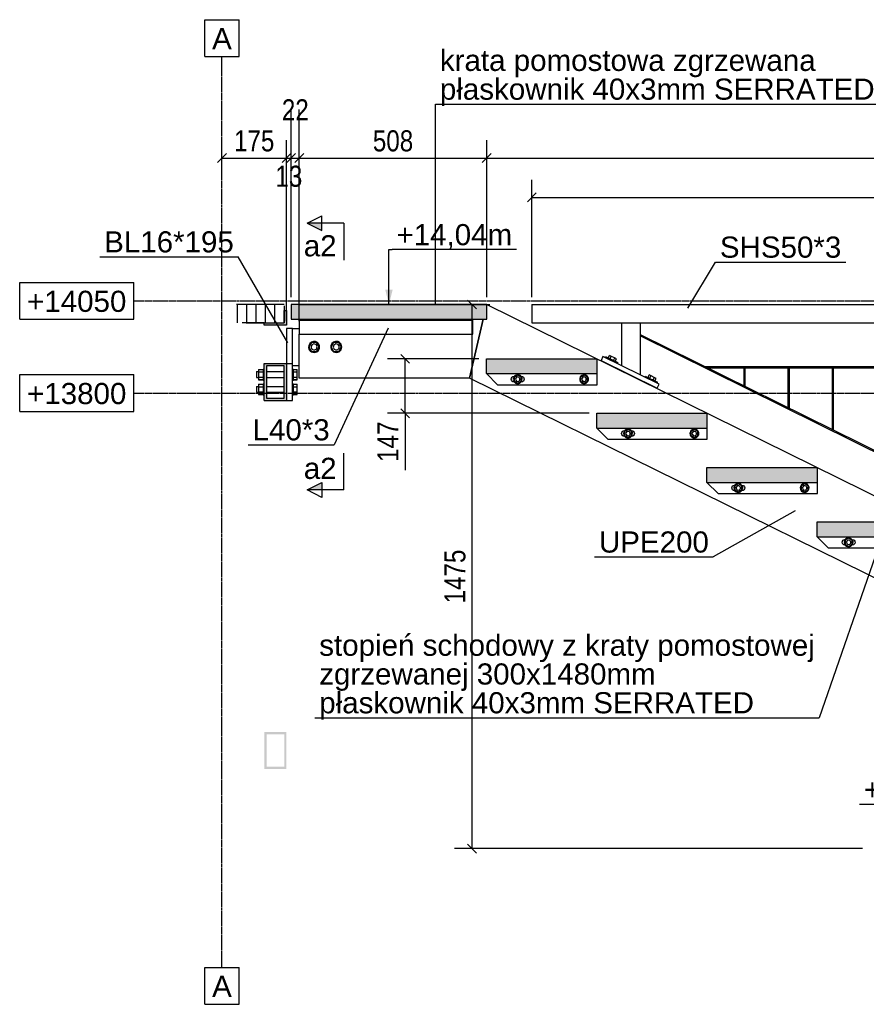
# Model space of a CAD drawing. Header units: millimetres. Extents: x 60 to 119230, y 44 to 9810.
# Tile 26 of 33: x 73754 to 76050, y 122 to 2792. Entities that reach past the tile are written whole.
import ezdxf

# ---------------------------------------------------------------- set-up
doc = ezdxf.new("R2010")
doc.units = ezdxf.units.MM
doc.linetypes.add('DXK_LINE_DOT3', pattern=[5.9187, 2.979, -0.9799, 0.9799, -0.9799])
doc.styles.add('Arial', font='ARIAL.TTF', dxfattribs={"height": 0.2})
doc.styles.add('Arial Narrow', font='ARIALN.TTF', dxfattribs={"height": 0.2})

# ---------------------------------------------------------------- blocks, each defined once
blk = doc.blocks.new('Part-28509 - 28433')
h = blk.add_hatch(color=7)
h.paths.add_polyline_path([(74477.7, 860.5), (74417.7, 860.5), (74417.7, 760.5), (74477.7, 760.5)])
h.paths.add_polyline_path([(74423.7, 766.5), (74423.7, 854.5), (74471.7, 854.5), (74471.7, 766.5)])
blk = doc.blocks.new('Part-28440 - 28433')
at = {"color": 7}
for p, q in [((74493.7, 1954.4), (74512.6, 1954.4)), ((74493.7, 1854.4), (74512.6, 1854.4))]:
    blk.add_line(p, q, dxfattribs=at)
blk = doc.blocks.new('Part-28520 - 28433')
at = {"color": 7}
for p, q in [((75020.6, 2019.4), (77712.2, 692.7)), ((74974, 1819.4), (75011.3, 1979.4)), ((77512.2, 568.3), (74974, 1819.4)), ((77599.6, 622.7), (77512.2, 568.3))]:
    blk.add_line(p, q, dxfattribs=at)
blk = doc.blocks.new('Part-28436 - 28433')
h = blk.add_hatch(color=6)
h.paths.add_polyline_path([(74477.7, 1859.5), (74417.7, 1859.5), (74417.7, 1759.5), (74477.7, 1759.5)])
h.paths.add_polyline_path([(74423.7, 1765.5), (74423.7, 1853.5), (74471.7, 1853.5), (74471.7, 1765.5)])
at = {"color": 7}
for p, q in [((74417.7, 1859.5), (74477.7, 1859.5)), ((74417.7, 1759.5), (74417.7, 1859.5)), ((74471.7, 1853.5), (74423.7, 1853.5)), ((74423.7, 1853.5), (74423.7, 1765.5)), ((74471.7, 1765.5), (74471.7, 1853.5)), ((74477.7, 1859.5), (74477.7, 1759.5)), ((74423.7, 1765.5), (74471.7, 1765.5)), ((74417.7, 1759.5), (74477.7, 1759.5))]:
    blk.add_line(p, q, dxfattribs=at)
blk = doc.blocks.new('Part-28437 - 28433')
blk.add_hatch(color=6).paths.add_polyline_path([(75020.6, 2019.4), (74490.6, 2019.4), (74490.6, 1979.4), (75020.6, 1979.4)])
at = {"color": 7}
for p, q in [((75020.6, 2019.4), (74490.6, 2019.4)), ((74490.6, 2019.4), (74490.6, 1979.4)), ((75020.6, 1979.4), (75020.6, 2019.4)), ((74490.6, 1979.4), (75020.6, 1979.4))]:
    blk.add_line(p, q, dxfattribs=at)
blk = doc.blocks.new('Part-28438 - 28433')
at = {"color": 7}
for p, q in [((74512.6, 1979.4), (74512.6, 1939.4)), ((74982.6, 1976.4), (74512.6, 1976.4)), ((74982.6, 1939.4), (74982.6, 1979.4)), ((74512.6, 1939.4), (74982.6, 1939.4))]:
    blk.add_line(p, q, dxfattribs=at)
blk = doc.blocks.new('Part-28439 - 28433')
blk.add_hatch(color=6).paths.add_polyline_path([(74477.7, 2003.4), (74471.7, 2003.4), (74471.7, 1969.4), (74417.7, 1969.4), (74417.7, 1963.4), (74477.7, 1963.4)])
at = {"color": 7}
for p, q in [((74471.7, 2003.4), (74477.7, 2003.4)), ((74471.7, 1969.4), (74471.7, 2003.4)), ((74477.7, 2003.4), (74477.7, 1963.4)), ((74417.7, 1963.4), (74417.7, 1969.4)), ((74417.7, 1969.4), (74471.7, 1969.4)), ((74477.7, 1963.4), (74417.7, 1963.4))]:
    blk.add_line(p, q, dxfattribs=at)
blk = doc.blocks.new('Part-28441 - 28433')
at = {"color": 7}
for p, q in [((74493.7, 1954.5), (74477.7, 1954.5)), ((74477.7, 1954.5), (74477.7, 1859.5)), ((74493.7, 1759.5), (74493.7, 1954.5)), ((74477.7, 1859.5), (74493.7, 1859.5)), ((74477.7, 1759.5), (74493.7, 1759.5))]:
    blk.add_line(p, q, dxfattribs=at)
blk = doc.blocks.new('Part-28506 - 28433')
at = {"color": 7}
for p, q in [((75387.2, 1853.2), (75387.2, 1969.4)), ((75387.2, 1969.4), (75437.2, 1969.4)), ((75437.2, 1828.6), (75437.2, 1969.4))]:
    blk.add_line(p, q, dxfattribs=at)
blk = doc.blocks.new('Bolt-28442 - 28433')
at = {"color": 7}
for p, q in [((74401.7, 1843.4), (74401.7, 1822.6)), ((74401.7, 1843.4), (74414.7, 1843.4)), ((74414.7, 1844.5), (74414.7, 1842.5)), ((74414.7, 1844.5), (74417.7, 1844.5)), ((74414.7, 1842.5), (74414.7, 1814.5)), ((74493.7, 1844.5), (74496.7, 1844.5)), ((74496.7, 1816.6), (74496.7, 1844.5)), ((74496.7, 1843.4), (74506.7, 1843.4)), ((74506.7, 1822.6), (74506.7, 1843.4)), ((74396.7, 1837.5), (74396.7, 1821.5)), ((74396.7, 1837.5), (74401.7, 1837.5)), ((74396.7, 1821.5), (74396.7, 1821.5)), ((74396.7, 1821.5), (74401.7, 1821.5)), ((74396.7, 1821.5), (74401.7, 1821.5)), ((74401.7, 1836.5), (74414.7, 1836.5)), ((74401.7, 1822.6), (74401.7, 1815.7)), ((74401.7, 1822.6), (74414.7, 1822.6)), ((74401.7, 1815.7), (74414.7, 1815.7)), ((74401.7, 1815.7), (74401.7, 1815.6)), ((74401.7, 1815.6), (74414.7, 1815.6)), ((74423.7, 1837.5), (74471.7, 1837.5)), ((74423.7, 1821.5), (74471.7, 1821.5)), ((74423.7, 1821.5), (74471.7, 1821.5)), ((74496.7, 1836.5), (74506.7, 1836.5)), ((74496.7, 1822.6), (74506.7, 1822.6)), ((74496.7, 1814.5), (74496.7, 1816.6)), ((74496.7, 1815.7), (74506.7, 1815.7)), ((74496.7, 1815.6), (74506.7, 1815.6)), ((74506.7, 1815.7), (74506.7, 1822.6)), ((74506.7, 1815.6), (74506.7, 1815.7)), ((74396.7, 1797.5), (74396.7, 1781.5)), ((74396.7, 1797.5), (74401.7, 1797.5)), ((74401.7, 1803.4), (74401.7, 1782.6)), ((74401.7, 1803.4), (74414.7, 1803.4)), ((74401.7, 1796.5), (74414.7, 1796.5)), ((74414.7, 1814.5), (74414.7, 1814.5)), ((74414.7, 1814.5), (74417.7, 1814.5)), ((74414.7, 1814.5), (74417.7, 1814.5)), ((74414.7, 1804.5), (74414.7, 1802.5)), ((74414.7, 1804.5), (74417.7, 1804.5)), ((74414.7, 1802.5), (74414.7, 1774.5)), ((74423.7, 1797.5), (74471.7, 1797.5)), ((74493.7, 1814.5), (74496.7, 1814.5)), ((74493.7, 1814.5), (74496.7, 1814.5)), ((74493.7, 1804.5), (74496.7, 1804.5)), ((74496.7, 1814.5), (74496.7, 1814.5)), ((74496.7, 1776.6), (74496.7, 1804.5)), ((74496.7, 1803.4), (74506.7, 1803.4)), ((74496.7, 1796.5), (74506.7, 1796.5)), ((74506.7, 1782.6), (74506.7, 1803.4)), ((74396.7, 1781.5), (74396.7, 1781.5)), ((74396.7, 1781.5), (74401.7, 1781.5)), ((74396.7, 1781.5), (74401.7, 1781.5)), ((74401.7, 1782.6), (74401.7, 1775.7)), ((74401.7, 1782.6), (74414.7, 1782.6)), ((74401.7, 1775.7), (74414.7, 1775.7)), ((74401.7, 1775.7), (74401.7, 1775.6)), ((74401.7, 1775.6), (74414.7, 1775.6)), ((74414.7, 1774.5), (74414.7, 1774.5)), ((74414.7, 1774.5), (74417.7, 1774.5)), ((74414.7, 1774.5), (74417.7, 1774.5)), ((74423.7, 1781.5), (74471.7, 1781.5)), ((74423.7, 1781.5), (74471.7, 1781.5)), ((74493.7, 1774.5), (74496.7, 1774.5)), ((74493.7, 1774.5), (74496.7, 1774.5)), ((74496.7, 1782.6), (74506.7, 1782.6)), ((74496.7, 1774.5), (74496.7, 1776.6)), ((74496.7, 1775.7), (74506.7, 1775.7)), ((74496.7, 1775.6), (74506.7, 1775.6)), ((74496.7, 1774.5), (74496.7, 1774.5)), ((74506.7, 1775.7), (74506.7, 1782.6)), ((74506.7, 1775.6), (74506.7, 1775.7))]:
    blk.add_line(p, q, dxfattribs=at)
blk = doc.blocks.new('Part-28447 - 28433')
at = {"color": 7}
for p, q in [((76120, 1599.6), (75437.7, 1937.4)), ((75437.7, 1937.4), (75437.7, 1934.1)), ((75437.7, 1934.1), (76120, 1596.3)), ((76120, 1596.3), (76120, 1599.6))]:
    blk.add_line(p, q, dxfattribs=at)
blk = doc.blocks.new('Part-28523 - 28433')
at = {"color": 7}
for p, q in [((75011.3, 1979.4), (74974, 1819.4)), ((74512.6, 1819.4), (74512.6, 1939.4)), ((74974, 1819.4), (74512.6, 1819.4))]:
    blk.add_line(p, q, dxfattribs=at)
blk = doc.blocks.new('Part-28464 - 28433')
at = {"color": 7}
for p, q in [((75960.4, 1847.9), (75957.4, 1847.9)), ((75957.4, 1847.9), (75957.4, 1680.1)), ((75960.4, 1847.9), (75960.4, 1678.7)), ((75960.4, 1678.7), (75957.4, 1680.1))]:
    blk.add_line(p, q, dxfattribs=at)
blk = doc.blocks.new('Part-28465 - 28433')
at = {"color": 7}
for p, q in [((75840.4, 1847.9), (75837.4, 1847.9)), ((75837.4, 1847.9), (75837.4, 1739.6)), ((75840.4, 1847.9), (75840.4, 1738.1)), ((75840.4, 1738.1), (75837.4, 1739.6))]:
    blk.add_line(p, q, dxfattribs=at)
blk = doc.blocks.new('Part-28466 - 28433')
at = {"color": 7}
for p, q in [((75720.4, 1847.9), (75717.4, 1847.9)), ((75717.4, 1847.9), (75717.4, 1799)), ((75720.4, 1847.9), (75720.4, 1797.5)), ((75720.4, 1797.5), (75717.4, 1799))]:
    blk.add_line(p, q, dxfattribs=at)
blk = doc.blocks.new('Part-28469 - 28433')
at = {"color": 7}
for p, q in [((75143.1, 2019.4), (75143.1, 1969.4)), ((75143.1, 2019.4), (77254.1, 2019.4)), ((77254.1, 2019.4), (77242.4, 1969.4)), ((75143.1, 1969.4), (77242.4, 1969.4))]:
    blk.add_line(p, q, dxfattribs=at)
blk = doc.blocks.new('Part-28476 - 28433')
at = {"color": 7}
for p, q in [((75612.4, 1850.9), (75618.5, 1847.9)), ((75612.4, 1850.9), (76120.5, 1850.9)), ((75618.5, 1847.9), (76120.5, 1847.9)), ((76170.5, 1850.9), (76853.9, 1850.9)), ((76170.5, 1847.9), (76853.9, 1847.9)), ((76903.9, 1850.9), (77248.6, 1850.9)), ((76903.9, 1847.9), (77247.9, 1847.9)), ((77248.6, 1850.9), (77247.9, 1847.9))]:
    blk.add_line(p, q, dxfattribs=at)
blk = doc.blocks.new('Part-28544 - 28433')
blk.add_hatch(color=6).paths.add_polyline_path([(76216.9, 1429.8), (75916.9, 1429.8), (75916.9, 1389.8), (76216.9, 1389.8)])
at = {"color": 7}
for p, q in [((75916.9, 1389.8), (75916.9, 1429.8)), ((75916.9, 1429.8), (76216.9, 1429.8)), ((76216.9, 1389.8), (76216.9, 1429.8)), ((75916.9, 1389.8), (76216.9, 1389.8))]:
    blk.add_line(p, q, dxfattribs=at)
blk = doc.blocks.new('Part-28545 - 28433')
at = {"color": 7}
for p, q in [((75916.9, 1389.8), (75946.9, 1359.8)), ((76216.9, 1359.8), (76216.9, 1389.8)), ((75946.9, 1359.8), (76216.9, 1359.8))]:
    blk.add_line(p, q, dxfattribs=at)
blk = doc.blocks.new('Bolt-28547 - 28433')
at = {"color": 7}
for p, q in [((75984.4, 1374.8), (75984.9, 1377.6)), ((75984.9, 1371.9), (75984.4, 1374.8)), ((75984.9, 1377.6), (75986.6, 1380.1)), ((75986.6, 1369.5), (75984.9, 1371.9)), ((75986.6, 1380.1), (75989, 1381.7)), ((75989, 1367.8), (75986.6, 1369.5)), ((75989, 1381.7), (75991.9, 1382.3)), ((75991.9, 1367.3), (75989, 1367.8)), ((75991.9, 1382.3), (75993, 1382.3)), ((75993, 1367.3), (75991.9, 1367.3)), ((76001.9, 1385.7), (75992.4, 1380.2)), ((75992.4, 1380.2), (75992.4, 1369.3)), ((75992.4, 1369.3), (76001.9, 1363.8)), ((76011.4, 1380.2), (76001.9, 1385.7)), ((76001.9, 1363.8), (76011.4, 1369.3)), ((76010.8, 1382.3), (76011.9, 1382.3)), ((76011.9, 1367.3), (76010.8, 1367.3)), ((76011.4, 1369.3), (76011.4, 1380.2)), ((76011.9, 1382.3), (76014.7, 1381.7)), ((76014.7, 1367.8), (76011.9, 1367.3)), ((76014.7, 1381.7), (76017.2, 1380.1)), ((76017.2, 1369.5), (76014.7, 1367.8)), ((76017.2, 1380.1), (76018.8, 1377.6)), ((76018.8, 1371.9), (76017.2, 1369.5)), ((76018.8, 1377.6), (76019.4, 1374.8)), ((76019.4, 1374.8), (76018.8, 1371.9))]:
    blk.add_line(p, q, dxfattribs=at)
for radius, start, end in [(12, 120, 300), (12, 300, 120), (6, 120, 300), (6, 300, 120)]:
    blk.add_arc((76001.9, 1374.8), radius, start, end, dxfattribs=at)
blk = doc.blocks.new('Part-28548 - 28433')
blk.add_hatch(color=6).paths.add_polyline_path([(75917.8, 1577.2), (75617.8, 1577.2), (75617.8, 1537.2), (75917.8, 1537.2)])
at = {"color": 7}
for p, q in [((75617.8, 1537.2), (75617.8, 1577.2)), ((75617.8, 1577.2), (75917.8, 1577.2)), ((75917.8, 1537.2), (75917.8, 1577.2)), ((75617.8, 1537.2), (75917.8, 1537.2))]:
    blk.add_line(p, q, dxfattribs=at)
blk = doc.blocks.new('Part-28549 - 28433')
at = {"color": 7}
for p, q in [((75617.8, 1537.2), (75647.8, 1507.2)), ((75917.8, 1507.2), (75917.8, 1537.2)), ((75647.8, 1507.2), (75917.8, 1507.2))]:
    blk.add_line(p, q, dxfattribs=at)
blk = doc.blocks.new('Bolt-28550 - 28433')
at = {"color": 7}
for p, q in [((75882.8, 1533.1), (75873.3, 1527.7)), ((75873.3, 1527.7), (75873.3, 1516.7)), ((75892.3, 1527.7), (75882.8, 1533.1)), ((75892.3, 1516.7), (75892.3, 1527.7)), ((75873.3, 1516.7), (75882.8, 1511.2)), ((75882.8, 1511.2), (75892.3, 1516.7))]:
    blk.add_line(p, q, dxfattribs=at)
for radius, start, end in [(12, 120, 300), (12, 300, 120), (6, 120, 300), (6, 300, 120)]:
    blk.add_arc((75882.8, 1522.2), radius, start, end, dxfattribs=at)
blk = doc.blocks.new('Bolt-28551 - 28433')
at = {"color": 7}
for p, q in [((75685.3, 1522.2), (75685.9, 1525)), ((75685.9, 1519.3), (75685.3, 1522.2)), ((75685.9, 1525), (75687.5, 1527.5)), ((75687.5, 1527.5), (75689.9, 1529.1)), ((75689.9, 1529.1), (75692.8, 1529.7)), ((75692.8, 1529.7), (75693.9, 1529.7)), ((75702.8, 1533.1), (75693.3, 1527.7)), ((75693.3, 1527.7), (75693.3, 1516.7)), ((75712.3, 1527.7), (75702.8, 1533.1)), ((75711.7, 1529.7), (75712.8, 1529.7)), ((75712.3, 1516.7), (75712.3, 1527.7)), ((75712.8, 1529.7), (75715.7, 1529.1)), ((75715.7, 1529.1), (75718.1, 1527.5)), ((75718.1, 1527.5), (75719.7, 1525)), ((75719.7, 1525), (75720.3, 1522.2)), ((75720.3, 1522.2), (75719.7, 1519.3)), ((75687.5, 1516.9), (75685.9, 1519.3)), ((75689.9, 1515.2), (75687.5, 1516.9)), ((75692.8, 1514.7), (75689.9, 1515.2)), ((75693.9, 1514.7), (75692.8, 1514.7)), ((75693.3, 1516.7), (75702.8, 1511.2)), ((75702.8, 1511.2), (75712.3, 1516.7)), ((75712.8, 1514.7), (75711.7, 1514.7)), ((75715.7, 1515.2), (75712.8, 1514.7)), ((75718.1, 1516.9), (75715.7, 1515.2)), ((75719.7, 1519.3), (75718.1, 1516.9))]:
    blk.add_line(p, q, dxfattribs=at)
for radius, start, end in [(12, 120, 300), (12, 300, 120), (6, 120, 300), (6, 300, 120)]:
    blk.add_arc((75702.8, 1522.2), radius, start, end, dxfattribs=at)
blk = doc.blocks.new('Part-28552 - 28433')
blk.add_hatch(color=6).paths.add_polyline_path([(75618.8, 1724.6), (75318.8, 1724.6), (75318.8, 1684.6), (75618.8, 1684.6)])
at = {"color": 7}
for p, q in [((75318.8, 1684.6), (75318.8, 1724.6)), ((75318.8, 1724.6), (75618.8, 1724.6)), ((75618.8, 1684.6), (75618.8, 1724.6)), ((75318.8, 1684.6), (75618.8, 1684.6))]:
    blk.add_line(p, q, dxfattribs=at)
blk = doc.blocks.new('Part-28553 - 28433')
at = {"color": 7}
for p, q in [((75318.8, 1684.6), (75348.8, 1654.6)), ((75618.8, 1654.6), (75618.8, 1684.6)), ((75348.8, 1654.6), (75618.8, 1654.6))]:
    blk.add_line(p, q, dxfattribs=at)
blk = doc.blocks.new('Bolt-28554 - 28433')
at = {"color": 7}
for p, q in [((75583.8, 1680.6), (75574.3, 1675.1)), ((75574.3, 1675.1), (75574.3, 1664.1)), ((75574.3, 1664.1), (75583.8, 1658.6)), ((75593.3, 1675.1), (75583.8, 1680.6)), ((75583.8, 1658.6), (75593.3, 1664.1)), ((75593.3, 1664.1), (75593.3, 1675.1))]:
    blk.add_line(p, q, dxfattribs=at)
for radius, start, end in [(12, 120, 300), (12, 300, 120), (6, 120, 300), (6, 300, 120)]:
    blk.add_arc((75583.8, 1669.6), radius, start, end, dxfattribs=at)
blk = doc.blocks.new('Bolt-28555 - 28433')
at = {"color": 7}
for p, q in [((75386.3, 1669.6), (75386.8, 1672.5)), ((75386.8, 1666.7), (75386.3, 1669.6)), ((75386.8, 1672.5), (75388.5, 1674.9)), ((75388.5, 1664.3), (75386.8, 1666.7)), ((75388.5, 1674.9), (75390.9, 1676.5)), ((75390.9, 1662.7), (75388.5, 1664.3)), ((75390.9, 1676.5), (75393.8, 1677.1)), ((75393.8, 1662.1), (75390.9, 1662.7)), ((75393.8, 1677.1), (75394.9, 1677.1)), ((75394.9, 1662.1), (75393.8, 1662.1)), ((75403.8, 1680.6), (75394.3, 1675.1)), ((75394.3, 1675.1), (75394.3, 1664.1)), ((75394.3, 1664.1), (75403.8, 1658.6)), ((75413.3, 1675.1), (75403.8, 1680.6)), ((75403.8, 1658.6), (75413.3, 1664.1)), ((75412.7, 1677.1), (75413.8, 1677.1)), ((75413.8, 1662.1), (75412.7, 1662.1)), ((75413.3, 1664.1), (75413.3, 1675.1)), ((75413.8, 1677.1), (75416.6, 1676.5)), ((75416.6, 1662.7), (75413.8, 1662.1)), ((75416.6, 1676.5), (75419.1, 1674.9)), ((75419.1, 1664.3), (75416.6, 1662.7)), ((75419.1, 1674.9), (75420.7, 1672.5)), ((75420.7, 1666.7), (75419.1, 1664.3)), ((75420.7, 1672.5), (75421.3, 1669.6)), ((75421.3, 1669.6), (75420.7, 1666.7))]:
    blk.add_line(p, q, dxfattribs=at)
for radius, start, end in [(12, 120, 300), (12, 300, 120), (6, 120, 300), (6, 300, 120)]:
    blk.add_arc((75403.8, 1669.6), radius, start, end, dxfattribs=at)
blk = doc.blocks.new('Part-28556 - 28433')
blk.add_hatch(color=6).paths.add_polyline_path([(75319.7, 1872), (75019.7, 1872), (75019.7, 1832), (75319.7, 1832)])
at = {"color": 7}
for p, q in [((75019.7, 1832), (75019.7, 1872)), ((75019.7, 1872), (75319.7, 1872)), ((75319.7, 1832), (75319.7, 1872)), ((75019.7, 1832), (75319.7, 1832))]:
    blk.add_line(p, q, dxfattribs=at)
blk = doc.blocks.new('Part-28557 - 28433')
at = {"color": 7}
for p, q in [((75019.7, 1832), (75049.7, 1802)), ((75319.7, 1802), (75319.7, 1832)), ((75049.7, 1802), (75319.7, 1802))]:
    blk.add_line(p, q, dxfattribs=at)
blk = doc.blocks.new('Bolt-28558 - 28433')
at = {"color": 7}
for p, q in [((75284.7, 1828), (75275.2, 1822.5)), ((75275.2, 1822.5), (75275.2, 1811.5)), ((75294.2, 1822.5), (75284.7, 1828)), ((75294.2, 1811.5), (75294.2, 1822.5)), ((75275.2, 1811.5), (75284.7, 1806)), ((75284.7, 1806), (75294.2, 1811.5))]:
    blk.add_line(p, q, dxfattribs=at)
for radius, start, end in [(12, 120, 300), (12, 300, 120), (6, 120, 300), (6, 300, 120)]:
    blk.add_arc((75284.7, 1817), radius, start, end, dxfattribs=at)
blk = doc.blocks.new('Bolt-28559 - 28433')
at = {"color": 7}
for p, q in [((75087.2, 1817), (75087.8, 1819.9)), ((75087.8, 1814.1), (75087.2, 1817)), ((75087.8, 1819.9), (75089.4, 1822.3)), ((75089.4, 1822.3), (75091.8, 1823.9)), ((75091.8, 1823.9), (75094.7, 1824.5)), ((75094.7, 1824.5), (75095.8, 1824.5)), ((75104.7, 1828), (75095.2, 1822.5)), ((75095.2, 1822.5), (75095.2, 1811.5)), ((75114.2, 1822.5), (75104.7, 1828)), ((75113.6, 1824.5), (75114.7, 1824.5)), ((75114.2, 1811.5), (75114.2, 1822.5)), ((75114.7, 1824.5), (75117.6, 1823.9)), ((75117.6, 1823.9), (75120, 1822.3)), ((75120, 1822.3), (75121.6, 1819.9)), ((75121.6, 1819.9), (75122.2, 1817)), ((75122.2, 1817), (75121.6, 1814.1)), ((75089.4, 1811.7), (75087.8, 1814.1)), ((75091.8, 1810.1), (75089.4, 1811.7)), ((75094.7, 1809.5), (75091.8, 1810.1)), ((75095.8, 1809.5), (75094.7, 1809.5)), ((75095.2, 1811.5), (75104.7, 1806)), ((75104.7, 1806), (75114.2, 1811.5)), ((75114.7, 1809.5), (75113.6, 1809.5)), ((75117.6, 1810.1), (75114.7, 1809.5)), ((75120, 1811.7), (75117.6, 1810.1)), ((75121.6, 1814.1), (75120, 1811.7))]:
    blk.add_line(p, q, dxfattribs=at)
for radius, start, end in [(12, 120, 300), (12, 300, 120), (6, 120, 300), (6, 300, 120)]:
    blk.add_arc((75104.7, 1817), radius, start, end, dxfattribs=at)
blk = doc.blocks.new('Bolt-28563 - 28433')
at = {"color": 7}
for p, q in [((74545.7, 1916.4), (74538.8, 1904.4)), ((74538.8, 1904.4), (74545.7, 1892.4)), ((74559.6, 1916.4), (74545.7, 1916.4)), ((74566.5, 1904.4), (74559.6, 1916.4)), ((74559.6, 1892.4), (74566.5, 1904.4)), ((74605.7, 1916.4), (74598.8, 1904.4)), ((74598.8, 1904.4), (74605.7, 1892.4)), ((74619.6, 1916.4), (74605.7, 1916.4)), ((74626.5, 1904.4), (74619.6, 1916.4)), ((74619.6, 1892.4), (74626.5, 1904.4)), ((74545.7, 1892.4), (74559.6, 1892.4)), ((74605.7, 1892.4), (74619.6, 1892.4))]:
    blk.add_line(p, q, dxfattribs=at)
for centre, radius, start, end in [((74552.7, 1904.4), 15, 30, 210), ((74552.7, 1904.4), 15, 210, 30), ((74552.7, 1904.4), 8, 30, 210), ((74552.7, 1904.4), 8, 210, 30), ((74612.7, 1904.4), 15, 30, 210), ((74612.7, 1904.4), 15, 210, 30), ((74612.7, 1904.4), 8, 30, 210), ((74612.7, 1904.4), 8, 210, 30)]:
    blk.add_arc(centre, radius, start, end, dxfattribs=at)
blk = doc.blocks.new('Part-28574 - 28433')
at = {"color": 7}
for p, q in [((75335.9, 1878.5), (75330.6, 1867.7)), ((75488.4, 1803.3), (75335.9, 1878.5)), ((75330.6, 1867.7), (75483.1, 1792.6)), ((75483.1, 1792.6), (75488.4, 1803.3))]:
    blk.add_line(p, q, dxfattribs=at)
blk = doc.blocks.new('Bolt-28575 - 28433')
at = {"color": 7}
for p, q in [((75341.8, 1875.6), (75343.1, 1878.3)), ((75343.1, 1878.3), (75376.3, 1861.9)), ((75350.4, 1874.7), (75353.7, 1881.4)), ((75372.3, 1872.2), (75353.7, 1881.4)), ((75355, 1872.4), (75358.4, 1879.1)), ((75364.4, 1867.8), (75367.7, 1874.5)), ((75369, 1865.5), (75372.3, 1872.2)), ((75347.2, 1858.4), (75347.7, 1859.3)), ((75358, 1853.1), (75358.5, 1854)), ((75375, 1859.2), (75376.3, 1861.9)), ((75449.4, 1822.5), (75450.7, 1825.2)), ((75450.7, 1825.2), (75483.9, 1808.9)), ((75458, 1821.7), (75461.3, 1828.4)), ((75480, 1819.2), (75461.3, 1828.4)), ((75462.7, 1819.4), (75466, 1826.1)), ((75472, 1814.8), (75475.3, 1821.5)), ((75476.7, 1812.5), (75480, 1819.2)), ((75454.9, 1805.4), (75455.3, 1806.3)), ((75465.6, 1800.1), (75466.1, 1801)), ((75482.6, 1806.2), (75483.9, 1808.9))]:
    blk.add_line(p, q, dxfattribs=at)
blk = doc.blocks.new('GridLine-28626 - 28433')
at = {"color": 6}
for p, q in [((74256.1, 2791.5), (74349.4, 2791.5)), ((74256.1, 2691.5), (74256.1, 2791.5)), ((74349.4, 2691.5), (74349.4, 2791.5)), ((74256.1, 2691.5), (74349.4, 2691.5)), ((74256.1, 222.3), (74349.4, 222.3)), ((74256.1, 122.3), (74256.1, 222.3)), ((74349.4, 122.3), (74349.4, 222.3)), ((74256.1, 122.3), (74349.4, 122.3))]:
    blk.add_line(p, q, dxfattribs=at)
at = {"color": 6, "linetype": 'DXK_LINE_DOT3'}
blk.add_line((74302.8, 222.3), (74302.8, 2691.5), dxfattribs=at)
at = {"color": 7, "style": 'Arial'}
for p in [(74276.1, 2711.5), (74276.1, 142.3)]:
    blk.add_text('A', height=57.3, dxfattribs=at).set_placement(p)
blk = doc.blocks.new('GridLine-28627 - 28433')
at = {"color": 6}
for p, q in [((73754.4, 1829.4), (74063.7, 1829.4)), ((73754.4, 1729.4), (73754.4, 1829.4)), ((74063.7, 1729.4), (74063.7, 1829.4)), ((78512.4, 1829.4), (78821.6, 1829.4)), ((78512.4, 1729.4), (78512.4, 1829.4)), ((78821.6, 1729.4), (78821.6, 1829.4)), ((73754.4, 1729.4), (74063.7, 1729.4)), ((78512.4, 1729.4), (78821.6, 1729.4))]:
    blk.add_line(p, q, dxfattribs=at)
at = {"color": 6, "linetype": 'DXK_LINE_DOT3'}
blk.add_line((74063.7, 1779.4), (78512.4, 1779.4), dxfattribs=at)
at = {"color": 7, "style": 'Arial'}
for p in [(73774.4, 1749.4), (78532.4, 1749.4)]:
    blk.add_text('+13800', height=57.3, dxfattribs=at).set_placement(p)
blk = doc.blocks.new('GridLine-28628 - 28433')
at = {"color": 6}
for p, q in [((73754.4, 2079.4), (74063.7, 2079.4)), ((73754.4, 1979.4), (73754.4, 2079.4)), ((74063.7, 1979.4), (74063.7, 2079.4)), ((78513.8, 2079.4), (78823.1, 2079.4)), ((78513.8, 1979.4), (78513.8, 2079.4)), ((78823.1, 1979.4), (78823.1, 2079.4)), ((73754.4, 1979.4), (74063.7, 1979.4)), ((78513.8, 1979.4), (78823.1, 1979.4))]:
    blk.add_line(p, q, dxfattribs=at)
at = {"color": 6, "linetype": 'DXK_LINE_DOT3'}
blk.add_line((74063.7, 2029.4), (78513.8, 2029.4), dxfattribs=at)
at = {"color": 7, "style": 'Arial'}
for p in [(73774.4, 1999.4), (78533.8, 1999.4)]:
    blk.add_text('+14050', height=57.3, dxfattribs=at).set_placement(p)
blk = doc.blocks.new('Line-28936 - 28433')
at = {"color": 96}
blk.add_line((74417.7, 1969.4), (74357.7, 1969.4), dxfattribs=at)
blk = doc.blocks.new('Line-28952 - 28433')
at = {"color": 96}
blk.add_line((74471.7, 2016.2), (74471.7, 2003.4), dxfattribs=at)
blk = doc.blocks.new('Line-28965 - 28433')
at = {"color": 96}
blk.add_line((74471.7, 2019.4), (74342.7, 2019.4), dxfattribs=at)
blk = doc.blocks.new('Rectangle-28966 - 28433')
at = {"color": 136}
for p, q in [((74344.7, 1969.4), (74344.7, 2019.4)), ((74370.1, 1969.4), (74370.1, 2019.4)), ((74395.5, 1969.4), (74395.5, 2019.4)), ((74420.9, 1969.4), (74420.9, 2019.4)), ((74446.3, 1969.4), (74446.3, 2019.4)), ((74344.7, 1969.4), (74344.7, 1969.4)), ((74370.1, 1969.4), (74370.1, 1969.4)), ((74395.5, 1969.4), (74395.5, 1969.4)), ((74420.9, 1969.4), (74420.9, 1969.4)), ((74446.3, 1969.4), (74446.3, 1969.4))]:
    blk.add_line(p, q, dxfattribs=at)
blk = doc.blocks.new('Line-28973 - 28433')
at = {"color": 96}
blk.add_line((74368.5, 1969.4), (74471.7, 1969.4), dxfattribs=at)
blk = doc.blocks.new('Line-28979 - 28433')
at = {"color": 96}
blk.add_line((74471.7, 2003.4), (74471.7, 1969.4), dxfattribs=at)
blk = doc.blocks.new('Line-28985 - 28433')
at = {"color": 96}
blk.add_line((74471.7, 2019.4), (74342.7, 2019.4), dxfattribs=at)
blk = doc.blocks.new('StraightDimension-29774 - 28433')
at = {"color": 174}
for p, q in [((74477.7, 1974.5), (74477.7, 2464.5)), ((74490.6, 2039.4), (74490.6, 2464.5)), ((74465.7, 2404.5), (74489.7, 2428.5)), ((74477.7, 2416.5), (74490.6, 2416.5)), ((74502.6, 2428.5), (74478.6, 2404.5))]:
    blk.add_line(p, q, dxfattribs=at)
at = {"color": 30, "style": 'Arial Narrow'}
blk.add_text('13', height=57.27, dxfattribs=at).set_placement((74447.7, 2338.5))
blk = doc.blocks.new('StraightDimension-29186 - 28433')
at = {"color": 174}
for p, q in [((74999.7, 1872), (74751.4, 1872)), ((74811.4, 1860), (74787.4, 1884)), ((74799.4, 1724.6), (74799.4, 1872)), ((74787.4, 1736.6), (74811.4, 1712.6)), ((75298.8, 1724.6), (74751.4, 1724.6)), ((74799.4, 1724.6), (74799.4, 1570.2)), ((74799.4, 1724.6), (74799.4, 1570.2))]:
    blk.add_line(p, q, dxfattribs=at)
at = {"color": 30, "style": 'Arial Narrow'}
blk.add_text('147', height=57.27, rotation=90.0002, dxfattribs=at).set_placement((74781.4, 1592.7))
blk = doc.blocks.new('StraightDimension-29208 - 28433')
at = {"color": 174}
for p, q in [((74992.9, 2007.4), (74968.9, 2031.4)), ((74510.6, 2019.4), (75028.9, 2019.4)), ((74980.9, 544.4), (74980.9, 2019.4)), ((76039.9, 544.4), (74932.9, 544.4)), ((74968.9, 556.4), (74992.9, 532.4))]:
    blk.add_line(p, q, dxfattribs=at)
at = {"color": 30, "style": 'Arial Narrow'}
blk.add_text('1475', height=57.27, rotation=90.0002, dxfattribs=at).set_placement((74962.9, 1209))
blk = doc.blocks.new('StraightDimension-29131 - 28433')
at = {"color": 174}
for p, q in [((75143.1, 2039.4), (75143.1, 2357.8)), ((77254.1, 2039.4), (77254.1, 2357.8)), ((75155.1, 2321.8), (75131.1, 2297.8)), ((75143.1, 2309.8), (77254.1, 2309.8)), ((77242.1, 2297.8), (77266.1, 2321.8))]:
    blk.add_line(p, q, dxfattribs=at)
at = {"color": 30, "style": 'Arial Narrow'}
blk.add_text('2111', height=57.27, dxfattribs=at).set_placement((76125.6, 2327.8))
blk = doc.blocks.new('StraightDimension-29771 - 28433')
at = {"color": 174}
for p, q in [((75020.6, 2039.4), (75020.6, 2464.5)), ((77712.2, 712.7), (77712.2, 2464.5)), ((75032.6, 2428.5), (75008.6, 2404.5)), ((75020.6, 2416.5), (77712.2, 2416.5)), ((77700.2, 2404.5), (77724.2, 2428.5))]:
    blk.add_line(p, q, dxfattribs=at)
at = {"color": 30, "style": 'Arial Narrow'}
blk.add_text('2692', height=57.27, dxfattribs=at).set_placement((76293.5, 2434.5))
blk = doc.blocks.new('StraightDimension-29772 - 28433')
at = {"color": 174}
for p, q in [((74512.6, 1974.4), (74512.6, 2464.5)), ((75020.6, 2039.4), (75020.6, 2464.5)), ((74524.6, 2428.5), (74500.6, 2404.5)), ((74512.6, 2416.5), (75020.6, 2416.5)), ((75008.6, 2404.5), (75032.6, 2428.5))]:
    blk.add_line(p, q, dxfattribs=at)
at = {"color": 30, "style": 'Arial Narrow'}
blk.add_text('508', height=57.27, dxfattribs=at).set_placement((74711.9, 2434.5))
blk = doc.blocks.new('StraightDimension-29773 - 28433')
at = {"color": 174}
for p, q in [((74490.6, 2039.4), (74490.6, 2548.5)), ((74512.6, 1974.4), (74512.6, 2548.5)), ((74478.6, 2404.5), (74502.6, 2428.5)), ((74490.6, 2416.5), (74512.6, 2416.5)), ((74524.6, 2428.5), (74500.6, 2404.5))]:
    blk.add_line(p, q, dxfattribs=at)
at = {"color": 30, "style": 'Arial Narrow'}
blk.add_text('22', height=57.27, dxfattribs=at).set_placement((74465.2, 2518.5))
blk = doc.blocks.new('StraightDimension-29775 - 28433')
at = {"color": 174}
for p, q in [((74302.8, 2368.7), (74302.8, 2464.5)), ((74477.7, 1974.5), (74477.7, 2464.5)), ((74314.8, 2428.5), (74290.8, 2404.5)), ((74302.8, 2416.5), (74477.7, 2416.5)), ((74465.7, 2404.5), (74489.7, 2428.5))]:
    blk.add_line(p, q, dxfattribs=at)
at = {"color": 30, "style": 'Arial Narrow'}
blk.add_text('175', height=57.27, dxfattribs=at).set_placement((74335.5, 2434.5))
blk = doc.blocks.new('Mark-28666 - 28433')
at = {"color": 136}
for p in [(74753.8, 1954.9), (74373.8, 1639.1)]:
    blk.add_line(p, (74606.9, 1639.1), dxfattribs=at)
at = {"color": 30, "style": 'Arial'}
blk.add_text('L40*3', height=57.3, dxfattribs=at).set_placement((74385.8, 1651.1))
blk = doc.blocks.new('SectionMark-32984 - 28433')
for points in [[(74573.7, 2239.9), (74573.7, 2219.9), (74533.7, 2239.9)], [(74573.7, 1536.6), (74573.7, 1516.6), (74533.7, 1516.6)]]:
    blk.add_hatch(color=5).paths.add_polyline_path(points)
at = {"color": 5}
for p, q in [((74533.7, 2239.9), (74573.7, 2259.9)), ((74573.7, 2219.9), (74573.7, 2259.9)), ((74633.7, 2239.9), (74533.7, 2239.9)), ((74533.7, 2239.9), (74573.7, 2219.9)), ((74633.7, 2239.9), (74633.7, 2139.9)), ((74633.7, 1516.6), (74633.7, 1616.6)), ((74533.7, 1516.6), (74573.7, 1536.6)), ((74573.7, 1536.6), (74573.7, 1496.6)), ((74633.7, 1516.6), (74533.7, 1516.6)), ((74573.7, 1496.6), (74533.7, 1516.6))]:
    blk.add_line(p, q, dxfattribs=at)
at = {"color": 5, "style": 'Arial'}
for p in [(74524.7, 2149.9), (74524.7, 1546.6)]:
    blk.add_text('a2', height=57.3, dxfattribs=at).set_placement(p)
blk = doc.blocks.new('Mark-28669 - 28433')
at = {"color": 136}
for p in [(73971.4, 2148.6), (74481.2, 1915.2)]:
    blk.add_line(p, (74346.9, 2148.6), dxfattribs=at)
at = {"color": 30, "style": 'Arial'}
blk.add_text('BL16*195', height=57.3, dxfattribs=at).set_placement((73983.4, 2160.6))
blk = doc.blocks.new('Mark-28687 - 28433')
at = {"color": 136}
for p, q in [((75565.6, 2009.1), (75640.8, 2134.3)), ((75640.8, 2134.3), (75994, 2134.3))]:
    blk.add_line(p, q, dxfattribs=at)
at = {"color": 30, "style": 'Arial'}
blk.add_text('SHS50*3', height=57.3, dxfattribs=at).set_placement((75652.8, 2146.3))
blk = doc.blocks.new('Mark-28694 - 28433')
at = {"color": 136}
for p in [(75856.7, 1460.1), (75312.9, 1334.9)]:
    blk.add_line(p, (75635, 1334.9), dxfattribs=at)
at = {"color": 30, "style": 'Arial'}
blk.add_text('UPE200', height=57.3, dxfattribs=at).set_placement((75324.9, 1346.9))
blk = doc.blocks.new('Text-32082 - 28433')
at = {"color": 136}
for p in [(76081.9, 1359.8), (74554.6, 899.1)]:
    blk.add_line(p, (75921.8, 899.1), dxfattribs=at)
at = {"color": 30, "style": 'Arial'}
for s, p in [('stopień schodowy z kraty pomostowej', (74566.6, 1067.1)), ('zgrzewanej 300x1480mm', (74566.6, 989.1)), ('płaskownik 40x3mm SERRATED', (74566.6, 911.1))]:
    blk.add_text(s, height=57.305, dxfattribs=at).set_placement(p)
blk = doc.blocks.new('Text-32884 - 28433')
at = {"color": 136}
for p, q in [((74881.7, 2019.4), (74881.7, 2562.6)), ((74881.7, 2562.6), (76084.2, 2562.6))]:
    blk.add_line(p, q, dxfattribs=at)
at = {"color": 30, "style": 'Arial'}
for s, p in [('krata pomostowa zgrzewana', (74893.7, 2652.6)), ('płaskownik 40x3mm SERRATED', (74893.7, 2574.6))]:
    blk.add_text(s, height=57.305, dxfattribs=at).set_placement(p)
blk = doc.blocks.new('Unknown-34451 - 28433')
blk.add_hatch(color=6).paths.add_polyline_path([(74765.6, 2059.4), (74755.6, 2019.4), (74745.6, 2059.4)])
at = {"color": 6}
for p, q in [((74755.6, 2019.4), (74755.6, 2168.1)), ((74755.6, 2168.1), (74763.9, 2168.1)), ((75101.5, 2168.1), (74763.9, 2168.1))]:
    blk.add_line(p, q, dxfattribs=at)
at = {"color": 6, "style": 'Arial'}
blk.add_text('+14,04m', height=57.3, dxfattribs=at).set_placement((74775.9, 2180.1))
blk = doc.blocks.new('Unknown-34501 - 28433')
blk.add_hatch(color=6).paths.add_polyline_path([(76391.8, 564.4), (76381.8, 524.4), (76371.8, 564.4)])
at = {"color": 6}
for p, q in [((76368.6, 663.8), (76031, 663.8)), ((76381.8, 663.8), (76368.6, 663.8)), ((76381.8, 524.4), (76381.8, 663.8))]:
    blk.add_line(p, q, dxfattribs=at)
at = {"color": 6, "style": 'Arial'}
blk.add_text('+12,55m', height=57.3, dxfattribs=at).set_placement((76043, 675.8))

msp = doc.modelspace()

# ---------------------------------------------------------------- block references
for name in ['GridLine-28626 - 28433', 'Text-32884 - 28433', 'StraightDimension-29773 - 28433', 'StraightDimension-29775 - 28433', 'StraightDimension-29772 - 28433', 'StraightDimension-29771 - 28433', 'StraightDimension-29774 - 28433', 'StraightDimension-29131 - 28433', 'SectionMark-32984 - 28433', 'Unknown-34451 - 28433', 'Mark-28669 - 28433', 'Mark-28687 - 28433', 'GridLine-28628 - 28433', 'StraightDimension-29208 - 28433', 'Line-28965 - 28433', 'Line-28985 - 28433', 'Rectangle-28966 - 28433', 'Part-28439 - 28433', 'Line-28952 - 28433', 'Line-28979 - 28433', 'Part-28437 - 28433', 'Part-28520 - 28433', 'Part-28469 - 28433', 'Part-28438 - 28433', 'Part-28523 - 28433', 'Line-28936 - 28433', 'Line-28973 - 28433', 'Mark-28666 - 28433', 'Part-28441 - 28433', 'Part-28440 - 28433', 'Part-28506 - 28433', 'Part-28447 - 28433', 'Bolt-28563 - 28433', 'StraightDimension-29186 - 28433', 'Part-28556 - 28433', 'Part-28574 - 28433', 'Bolt-28575 - 28433', 'Bolt-28442 - 28433', 'Part-28436 - 28433', 'Part-28476 - 28433', 'Part-28466 - 28433', 'Part-28465 - 28433', 'Part-28464 - 28433', 'GridLine-28627 - 28433', 'Part-28557 - 28433', 'Bolt-28559 - 28433', 'Bolt-28558 - 28433', 'Part-28552 - 28433', 'Part-28553 - 28433', 'Bolt-28555 - 28433', 'Bolt-28554 - 28433', 'Part-28548 - 28433', 'Part-28549 - 28433', 'Bolt-28551 - 28433', 'Bolt-28550 - 28433', 'Mark-28694 - 28433', 'Part-28544 - 28433', 'Part-28545 - 28433', 'Bolt-28547 - 28433', 'Text-32082 - 28433', 'Part-28509 - 28433', 'Unknown-34501 - 28433']:
    msp.add_blockref(name, (0, 0))

doc.saveas('drawing.dxf')
